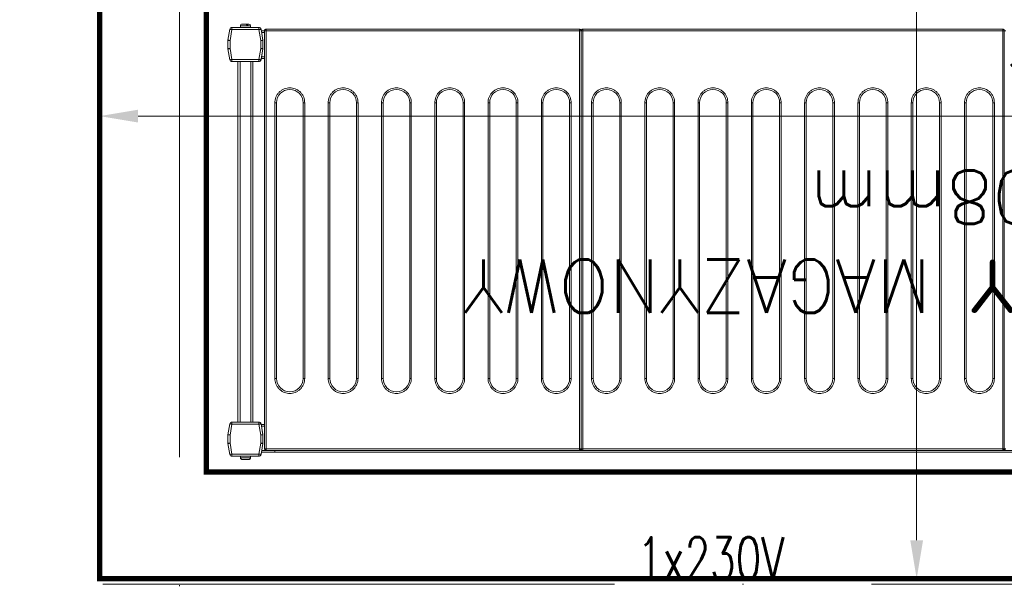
# Model space of a CAD drawing. Header units: millimetres. Extents: x -2074 to 12588, y -3630 to 101167.
# Tile 196 of 256: x 5195 to 5287, y -1644 to -1590. Entities that reach past the tile are written whole.
import ezdxf

# ---------------------------------------------------------------- set-up
doc = ezdxf.new("R2010")
doc.units = ezdxf.units.MM
doc.linetypes.add('ACAD_ISO10W100', pattern=[18, 12, -3, 0, -3])
doc.linetypes.add('DASHED', pattern=[19.05, 12.7, -6.35])
for name, color, linetype, lineweight in [('SelinAr_BUD_osie', 8, 'ACAD_ISO10W100', 18), ('SelinAr_BUD_ściany', 7, 'Continuous', 25), ('SelinAr_WYP_chłodnictwo', 8, 'Continuous', 18), ('SelinAr_WYP_instalacje elektryczne', 8, 'Continuous', 18), ('SelinAr_WYP_komory', 8, 'Continuous', 18), ('SelinAr_WYP_urządzenia gastro', 8, 'Continuous', 18)]:
    doc.layers.add(name, color=color, linetype=linetype, lineweight=lineweight)
doc.layers.add('SelinAr_WYP_urządzenia gastro indeksy', color=8, linetype='Continuous')
doc.styles.add('Arch-Dim', font='romans.shx', dxfattribs={"width": 0.75})
doc.styles.add('JACEK_07', font='SIMPLEX.SHX', dxfattribs={"width": 0.7})
doc.styles.add('RomanS', font='romans.shx')
doc.dimstyles.new('Standard 50', dxfattribs={"dimscale": 20, "dimtxt": 0.18, "dimasz": 0.18, "dimexe": 0.18, "dimexo": 0.0625, "dimgap": 0.09, "dimtad": 1, "dimdec": 1, "dimzin": 0, "dimdsep": 46, "dimtxsty": 'Arch-Dim', "dimcen": 0.09, "dimclrd": 2, "dimclre": 2, "dimclrt": 1, "dimadec": 0, "dimazin": 0, "dimtfac": 1, "dimtdec": 1, "dimtofl": 0, "dimtmove": 0, "dimatfit": 3, "dimfxl": 0, "dimtolj": 1, "dimtzin": 0, "dimarcsym": 0})

# ---------------------------------------------------------------- blocks, each defined once
blk = doc.blocks.new('*U382')
at = {"lineweight": 15}
for p, q in [((4.383, -0.675), (151.283, -0.675)), ((4.383, -0.825), (151.283, -0.825)), ((82.983, -0.879), (82.983, -0.835)), ((122.383, -0.835), (82.983, -0.835)), ((82.983, -0.985), (82.983, -0.879)), ((122.383, -0.835), (122.383, -0.879)), ((122.383, -0.879), (122.383, -0.985)), ((122.683, -0.879), (122.683, -0.835)), ((152.083, -0.835), (122.683, -0.835)), ((122.683, -0.985), (122.683, -0.879)), ((151.283, -0.825), (151.283, -0.675)), ((151.283, -0.675), (152.529, -0.675)), ((151.283, -0.835), (151.283, -0.825)), ((151.283, -0.825), (152.502, -0.825)), ((152.083, -0.835), (152.083, -0.879)), ((152.083, -0.879), (152.083, -0.985)), ((152.566, -0.465), (152.386, -1.483)), ((152.763, -0.5), (152.583, -1.517)), ((152.763, -0.3), (152.763, -0.5)), ((155.287, -0.3), (152.763, -0.3)), ((155.287, -0.5), (152.763, -0.5)), ((153.55, -0.15), (153.55, -0.3)), ((154.5, -0.15), (153.55, -0.15)), ((153.557, -0.12), (153.553, -0.12)), ((154.497, -0.12), (154.493, -0.12)), ((154.5, -0.3), (154.5, -0.15)), ((155.287, -0.5), (155.287, -0.3)), ((155.466, -1.517), (155.287, -0.5)), ((155.663, -1.483), (155.484, -0.465)), ((155.484, -0.465), (155.666, -1.5)), ((82.833, -0.985), (82.683, -0.985)), ((82.983, -0.985), (82.833, -0.985)), ((82.833, -0.985), (82.833, -40.185)), ((82.983, -0.985), (82.983, -40.185)), ((122.383, -0.985), (82.983, -0.985)), ((122.383, -40.185), (122.383, -0.985)), ((122.533, -0.985), (122.383, -0.985)), ((122.533, -40.185), (122.533, -0.985)), ((122.683, -0.985), (122.533, -0.985)), ((122.683, -0.985), (122.683, -40.185)), ((152.083, -0.985), (122.683, -0.985)), ((152.083, -40.185), (152.083, -0.985)), ((152.233, -0.985), (152.083, -0.985)), ((152.233, -40.185), (152.233, -0.985)), ((152.383, -1.5), (152.386, -1.483)), ((152.383, -1.517), (152.383, -1.5)), ((152.383, -1.517), (152.383, -2.3)), ((152.583, -1.517), (152.383, -1.517)), ((152.583, -1.517), (152.583, -2.283)), ((155.466, -2.283), (155.466, -1.517)), ((155.666, -1.517), (155.466, -1.517)), ((155.666, -1.5), (155.666, -2.3)), ((155.666, -2.3), (155.666, -1.517)), ((152.383, -2.375), (152.383, -2.3)), ((152.383, -2.3), (152.566, -3.335)), ((152.515, -3.125), (152.383, -2.375)), ((152.583, -2.283), (152.763, -3.3)), ((155.287, -3.3), (155.466, -2.283)), ((155.484, -3.335), (155.666, -2.3)), ((155.666, -2.3), (155.484, -3.335)), ((152.233, -3.125), (152.515, -3.125)), ((152.233, -3.275), (152.542, -3.275)), ((152.763, -3.3), (155.287, -3.3)), ((152.763, -3.3), (152.763, -3.5)), ((152.763, -3.5), (155.287, -3.5)), ((153.325, -37.291), (153.325, -3.5)), ((153.525, -37.291), (153.525, -3.5)), ((154.525, -37.291), (154.525, -3.5)), ((154.725, -37.291), (154.725, -3.5)), ((155.287, -3.5), (155.287, -3.3)), ((152.233, -37.575), (152.542, -37.575)), ((152.233, -37.725), (152.515, -37.725)), ((152.383, -38.475), (152.515, -37.725)), ((152.566, -37.457), (152.386, -38.474)), ((152.763, -37.491), (152.583, -38.509)), ((152.763, -37.291), (152.763, -37.491)), ((155.287, -37.291), (152.763, -37.291)), ((155.287, -37.491), (152.763, -37.491)), ((155.287, -37.491), (155.287, -37.291)), ((155.466, -38.509), (155.287, -37.491)), ((155.663, -38.474), (155.484, -37.457)), ((152.383, -38.5), (152.383, -38.475)), ((152.383, -38.499), (152.383, -38.5)), ((152.383, -38.5), (152.383, -38.509)), ((152.583, -38.509), (152.383, -38.509)), ((152.383, -38.509), (152.383, -39.291)), ((152.583, -38.509), (152.583, -39.274)), ((155.666, -38.509), (155.466, -38.509)), ((155.466, -39.274), (155.466, -38.509)), ((155.666, -38.5), (155.666, -38.498)), ((155.666, -39.3), (155.666, -38.5)), ((155.666, -39.291), (155.666, -38.509)), ((152.383, -39.291), (152.566, -40.326)), ((152.383, -39.291), (152.383, -39.3)), ((152.383, -39.3), (152.566, -40.335)), ((152.583, -39.274), (152.763, -40.291)), ((155.287, -40.291), (155.466, -39.274)), ((155.484, -40.326), (155.666, -39.291)), ((155.484, -40.335), (155.666, -39.3)), ((82.683, -40.185), (82.833, -40.185)), ((82.833, -40.185), (82.983, -40.185)), ((82.983, -40.185), (122.383, -40.185)), ((82.983, -40.185), (82.983, -40.332)), ((82.983, -40.332), (82.983, -40.335)), ((82.983, -40.335), (122.383, -40.335)), ((122.383, -40.185), (122.533, -40.185)), ((122.383, -40.332), (122.383, -40.185)), ((122.383, -40.335), (122.383, -40.332)), ((122.533, -40.185), (122.683, -40.185)), ((122.683, -40.185), (152.083, -40.185)), ((122.683, -40.185), (122.683, -40.332)), ((122.683, -40.332), (122.683, -40.335)), ((122.683, -40.335), (152.083, -40.335)), ((152.083, -40.185), (152.233, -40.185)), ((152.083, -40.332), (152.083, -40.185)), ((152.083, -40.335), (152.083, -40.332)), ((152.233, -40.025), (152.511, -40.025)), ((152.233, -40.175), (152.537, -40.175)), ((152.763, -40.291), (155.287, -40.291)), ((152.763, -40.291), (152.763, -40.491)), ((152.763, -40.491), (155.287, -40.491)), ((152.763, -40.5), (155.287, -40.5)), ((153.55, -40.5), (153.55, -40.65)), ((154.5, -40.65), (154.5, -40.5)), ((155.287, -40.491), (155.287, -40.291)), ((153.55, -40.65), (154.5, -40.65)), ((153.791, -40.68), (153.901, -40.68)), ((153.941, -40.8), (153.847, -40.8))]:
    blk.add_line(p, q, dxfattribs=at)
at = {"color": 253, "lineweight": 15}
for p, q in [((83.763, -33.435), (83.763, -7.585)), ((83.763, -7.585), (83.913, -7.585)), ((83.913, -33.435), (83.913, -7.585)), ((86.413, -7.585), (86.413, -33.435)), ((86.563, -7.585), (86.413, -7.585)), ((86.563, -7.585), (86.563, -33.435)), ((88.763, -33.435), (88.763, -7.585)), ((88.763, -7.585), (88.913, -7.585)), ((88.913, -33.435), (88.913, -7.585)), ((91.413, -7.585), (91.413, -33.435)), ((91.563, -7.585), (91.413, -7.585)), ((91.563, -7.585), (91.563, -33.435)), ((93.763, -33.435), (93.763, -7.585)), ((93.763, -7.585), (93.913, -7.585)), ((93.913, -33.435), (93.913, -7.585)), ((96.413, -7.585), (96.413, -33.435)), ((96.563, -7.585), (96.413, -7.585)), ((96.563, -7.585), (96.563, -33.435)), ((98.763, -33.435), (98.763, -7.585)), ((98.763, -7.585), (98.913, -7.585)), ((98.913, -33.435), (98.913, -7.585)), ((101.413, -7.585), (101.413, -33.435)), ((101.563, -7.585), (101.413, -7.585)), ((101.563, -7.585), (101.563, -33.435)), ((103.763, -33.435), (103.763, -7.585)), ((103.763, -7.585), (103.913, -7.585)), ((103.913, -33.435), (103.913, -7.585)), ((106.413, -7.585), (106.413, -33.435)), ((106.563, -7.585), (106.413, -7.585)), ((106.563, -7.585), (106.563, -33.435)), ((108.763, -33.435), (108.763, -7.585)), ((108.763, -7.585), (108.913, -7.585)), ((108.913, -33.435), (108.913, -7.585)), ((111.413, -7.585), (111.413, -33.435)), ((111.563, -7.585), (111.413, -7.585)), ((111.563, -7.585), (111.563, -33.435)), ((113.763, -33.435), (113.763, -7.585)), ((113.763, -7.585), (113.913, -7.585)), ((113.913, -33.435), (113.913, -7.585)), ((116.413, -7.585), (116.413, -33.435)), ((116.563, -7.585), (116.413, -7.585)), ((116.563, -7.585), (116.563, -33.435)), ((118.763, -33.435), (118.763, -7.585)), ((118.763, -7.585), (118.913, -7.585)), ((118.913, -33.435), (118.913, -7.585)), ((121.413, -7.585), (121.413, -33.435)), ((121.563, -7.585), (121.413, -7.585)), ((121.563, -7.585), (121.563, -33.435)), ((123.463, -33.435), (123.463, -7.585)), ((123.463, -7.585), (123.613, -7.585)), ((123.613, -33.435), (123.613, -7.585)), ((126.113, -7.585), (126.113, -33.435)), ((126.263, -7.585), (126.113, -7.585)), ((126.263, -7.585), (126.263, -33.435)), ((128.463, -33.435), (128.463, -7.585)), ((128.463, -7.585), (128.613, -7.585)), ((128.613, -33.435), (128.613, -7.585)), ((131.113, -7.585), (131.113, -33.435)), ((131.263, -7.585), (131.113, -7.585)), ((131.263, -7.585), (131.263, -33.435)), ((133.463, -33.435), (133.463, -7.585)), ((133.463, -7.585), (133.613, -7.585)), ((133.613, -33.435), (133.613, -7.585)), ((136.113, -7.585), (136.113, -33.435)), ((136.263, -7.585), (136.113, -7.585)), ((136.263, -7.585), (136.263, -33.435)), ((138.463, -33.435), (138.463, -7.585)), ((138.463, -7.585), (138.613, -7.585)), ((138.613, -33.435), (138.613, -7.585)), ((141.113, -7.585), (141.113, -33.435)), ((141.263, -7.585), (141.113, -7.585)), ((141.263, -7.585), (141.263, -33.435)), ((143.463, -33.435), (143.463, -7.585)), ((143.463, -7.585), (143.613, -7.585)), ((143.613, -33.435), (143.613, -7.585)), ((146.113, -7.585), (146.113, -33.435)), ((146.263, -7.585), (146.113, -7.585)), ((146.263, -7.585), (146.263, -33.435)), ((148.463, -33.435), (148.463, -7.585)), ((148.463, -7.585), (148.613, -7.585)), ((148.613, -33.435), (148.613, -7.585)), ((151.113, -7.585), (151.113, -33.435)), ((151.263, -7.585), (151.113, -7.585)), ((151.263, -7.585), (151.263, -33.435)), ((83.913, -33.435), (83.763, -33.435)), ((86.563, -33.435), (86.413, -33.435)), ((88.913, -33.435), (88.763, -33.435)), ((91.563, -33.435), (91.413, -33.435)), ((93.913, -33.435), (93.763, -33.435)), ((96.563, -33.435), (96.413, -33.435)), ((98.913, -33.435), (98.763, -33.435)), ((101.563, -33.435), (101.413, -33.435)), ((103.913, -33.435), (103.763, -33.435)), ((106.563, -33.435), (106.413, -33.435)), ((108.913, -33.435), (108.763, -33.435)), ((111.563, -33.435), (111.413, -33.435)), ((113.913, -33.435), (113.763, -33.435)), ((116.563, -33.435), (116.413, -33.435)), ((118.913, -33.435), (118.763, -33.435)), ((121.563, -33.435), (121.413, -33.435)), ((123.613, -33.435), (123.463, -33.435)), ((126.263, -33.435), (126.113, -33.435)), ((128.613, -33.435), (128.463, -33.435)), ((131.263, -33.435), (131.113, -33.435)), ((133.613, -33.435), (133.463, -33.435)), ((136.263, -33.435), (136.113, -33.435)), ((138.613, -33.435), (138.463, -33.435)), ((141.263, -33.435), (141.113, -33.435)), ((143.613, -33.435), (143.463, -33.435)), ((146.263, -33.435), (146.113, -33.435)), ((148.613, -33.435), (148.463, -33.435)), ((151.263, -33.435), (151.113, -33.435))]:
    blk.add_line(p, q, dxfattribs=at)
at = {"lineweight": 15, "flags": 128}
for points in [[(152.763, -0.5), (152.724, -0.493), (152.687, -0.487), (152.653, -0.481), (152.623, -0.475), (152.599, -0.471), (152.581, -0.468), (152.569, -0.466), (152.566, -0.465)], [(155.484, -0.465), (155.48, -0.466), (155.469, -0.468), (155.451, -0.471), (155.426, -0.475), (155.396, -0.481), (155.362, -0.487), (155.325, -0.493), (155.287, -0.5)], [(152.386, -1.483), (152.39, -1.483), (152.401, -1.485), (152.419, -1.489), (152.444, -1.493), (152.474, -1.498), (152.508, -1.504), (152.545, -1.511), (152.583, -1.517)], [(155.466, -1.517), (155.505, -1.511), (155.542, -1.504), (155.576, -1.498), (155.606, -1.493), (155.63, -1.489), (155.648, -1.485), (155.66, -1.483), (155.663, -1.483)], [(152.583, -2.283), (152.544, -2.286), (152.507, -2.289), (152.472, -2.292), (152.442, -2.295), (152.417, -2.297), (152.398, -2.299), (152.387, -2.3), (152.383, -2.3)], [(155.666, -2.3), (155.663, -2.3), (155.654, -2.299), (155.64, -2.298), (155.62, -2.296), (155.595, -2.294), (155.566, -2.291), (155.535, -2.288), (155.501, -2.286), (155.466, -2.283)], [(152.542, -3.275), (152.541, -3.272), (152.54, -3.264), (152.537, -3.25), (152.534, -3.231), (152.53, -3.208), (152.526, -3.182), (152.521, -3.154), (152.515, -3.125)], [(152.566, -3.335), (152.569, -3.334), (152.581, -3.332), (152.599, -3.329), (152.623, -3.325), (152.653, -3.319), (152.687, -3.313), (152.724, -3.307), (152.763, -3.3)], [(155.287, -3.3), (155.325, -3.307), (155.362, -3.313), (155.396, -3.319), (155.426, -3.325), (155.451, -3.329), (155.469, -3.332), (155.48, -3.334), (155.484, -3.335)], [(152.515, -37.725), (152.521, -37.696), (152.526, -37.668), (152.53, -37.642), (152.534, -37.619), (152.537, -37.6), (152.54, -37.586), (152.541, -37.578), (152.542, -37.575)], [(152.763, -37.491), (152.724, -37.484), (152.687, -37.478), (152.653, -37.472), (152.623, -37.467), (152.599, -37.462), (152.581, -37.459), (152.569, -37.457), (152.566, -37.457)], [(155.484, -37.457), (155.48, -37.457), (155.469, -37.459), (155.451, -37.462), (155.426, -37.467), (155.396, -37.472), (155.362, -37.478), (155.325, -37.484), (155.287, -37.491)], [(152.386, -38.474), (152.39, -38.475), (152.401, -38.477), (152.419, -38.48), (152.444, -38.484), (152.474, -38.489), (152.508, -38.495), (152.545, -38.502), (152.583, -38.509)], [(155.466, -38.509), (155.505, -38.502), (155.542, -38.495), (155.576, -38.489), (155.606, -38.484), (155.63, -38.48), (155.648, -38.477), (155.66, -38.475), (155.663, -38.474)], [(152.583, -39.274), (152.544, -39.277), (152.507, -39.28), (152.472, -39.283), (152.442, -39.286), (152.417, -39.288), (152.398, -39.29), (152.387, -39.291), (152.383, -39.291)], [(155.666, -39.291), (155.663, -39.291), (155.654, -39.29), (155.64, -39.289), (155.62, -39.287), (155.595, -39.285), (155.566, -39.283), (155.535, -39.28), (155.501, -39.277), (155.466, -39.274)], [(152.566, -40.326), (152.569, -40.325), (152.581, -40.323), (152.599, -40.32), (152.623, -40.316), (152.653, -40.311), (152.687, -40.305), (152.724, -40.298), (152.763, -40.291)], [(155.287, -40.291), (155.325, -40.298), (155.362, -40.305), (155.396, -40.311), (155.426, -40.316), (155.451, -40.32), (155.469, -40.323), (155.48, -40.325), (155.484, -40.326)]]:
    blk.add_lwpolyline(points, dxfattribs=at)
at = {"lineweight": 15}
for centre, radius, start, end in [((82.683, -0.985), 0.15, 0, 90), ((82.983, -0.985), 0.15, 90, 180), ((122.383, -0.985), 0.15, 0, 90), ((122.683, -0.985), 0.15, 90, 180), ((152.083, -0.985), 0.15, 0, 90), ((152.763, -0.5), 0.2, 90, 170), ((153.7, -0.15), 0.15, 168.46304, 180), ((154.35, -0.15), 0.15, 0, 11.53696), ((155.287, -0.5), 0.2, 10, 90), ((152.583, -1.517), 0.2, 170, 180), ((155.466, -1.517), 0.2, 0, 10), ((152.763, -3.3), 0.2, 190, 270), ((155.287, -3.3), 0.2, 270, 350), ((155.287, -3.3), 0.2, 270, 350), ((152.763, -37.491), 0.2, 90, 170), ((155.287, -37.491), 0.2, 10, 90), ((152.583, -38.509), 0.2, 170, 180), ((155.466, -38.509), 0.2, 0, 10), ((152.763, -40.291), 0.2, 190, 270), ((152.763, -40.3), 0.2, 190, 270), ((155.287, -40.291), 0.2, 270, 350), ((155.287, -40.3), 0.2, 270, 350), ((153.7, -40.65), 0.15, 180, 270), ((154.35, -40.65), 0.15, 270, 0)]:
    blk.add_arc(centre, radius, start, end, dxfattribs=at)
at = {"color": 253, "lineweight": 15}
for centre, start, end in [((85.163, -7.585), 0, 180), ((90.163, -7.585), 0, 180), ((95.163, -7.585), 0, 180), ((100.163, -7.585), 0, 180), ((105.163, -7.585), 0, 180), ((110.163, -7.585), 0, 180), ((115.163, -7.585), 0, 180), ((120.163, -7.585), 0, 180), ((124.863, -7.585), 0, 180), ((129.863, -7.585), 0, 180), ((134.863, -7.585), 0, 180), ((139.863, -7.585), 0, 180), ((144.863, -7.585), 0, 180), ((149.863, -7.585), 0, 180), ((85.163, -33.435), 180, 0), ((90.163, -33.435), 180, 0), ((95.163, -33.435), 180, 0), ((100.163, -33.435), 180, 0), ((105.163, -33.435), 180, 0), ((110.163, -33.435), 180, 0), ((115.163, -33.435), 180, 0), ((120.163, -33.435), 180, 0), ((124.863, -33.435), 180, 0), ((129.863, -33.435), 180, 0), ((134.863, -33.435), 180, 0), ((139.863, -33.435), 180, 0), ((144.863, -33.435), 180, 0), ((149.863, -33.435), 180, 0)]:
    blk.add_arc(centre, 1.25, start, end, dxfattribs=at)
at = {"lineweight": 15}
for points, knots in [([(153.705, 0), (153.688, -0.002), (153.654, -0.005), (153.608, -0.031), (153.572, -0.07), (153.562, -0.103), (153.557, -0.12)], [0, 0, 0, 0, 0.250223, 0.50055, 0.748156, 1, 1, 1, 1]), ([(154.344, 0), (154.334, 0), (154.313, 0), (154.236, 0), (154.136, 0), (154.025, 0), (153.913, 0), (153.813, 0), (153.737, 0), (153.716, 0), (153.705, 0)], [0, 0, 0, 0, 0.121175, 0.249996, 0.378825, 0.5, 0.621175, 0.750004, 0.878825, 1, 1, 1, 1]), ([(154.493, -0.12), (154.488, -0.104), (154.478, -0.072), (154.444, -0.033), (154.398, -0.006), (154.363, -0.002), (154.344, 0)], [0, 0, 0, 0, 0.243628, 0.487231, 0.731943, 1, 1, 1, 1]), ([(82.833, -40.183), (82.835, -40.202), (82.839, -40.24), (82.867, -40.28), (82.897, -40.305), (82.923, -40.32), (82.953, -40.329), (82.973, -40.331), (82.983, -40.332)], [0, 0, 0, 0, 0.2382669, 0.4854287, 0.6120441, 0.7399751, 0.869242, 1, 1, 1, 1]), ([(122.383, -40.332), (122.393, -40.331), (122.414, -40.329), (122.443, -40.32), (122.47, -40.305), (122.5, -40.28), (122.528, -40.24), (122.531, -40.202), (122.533, -40.183)], [0, 0, 0, 0, 0.130781, 0.260045, 0.387974, 0.514588, 0.761732, 1, 1, 1, 1]), ([(122.533, -40.183), (122.535, -40.202), (122.539, -40.24), (122.566, -40.28), (122.597, -40.305), (122.623, -40.32), (122.653, -40.329), (122.673, -40.331), (122.683, -40.332)], [0, 0, 0, 0, 0.238268, 0.485414, 0.612028, 0.740001, 0.869219, 1, 1, 1, 1]), ([(152.083, -40.332), (152.093, -40.331), (152.114, -40.329), (152.143, -40.32), (152.17, -40.305), (152.2, -40.28), (152.228, -40.24), (152.231, -40.202), (152.233, -40.183)], [0, 0, 0, 0, 0.130781, 0.259999, 0.387972, 0.514586, 0.761732, 1, 1, 1, 1]), ([(153.745, -40.8), (153.752, -40.8), (153.774, -40.8), (153.817, -40.8), (153.847, -40.8)], [0, 0, 0, 0, 0.31193, 1, 1, 1, 1]), ([(153.847, -40.8), (153.841, -40.798), (153.828, -40.795), (153.81, -40.769), (153.797, -40.73), (153.793, -40.697), (153.791, -40.68)], [0, 0, 0, 0, 0.250219, 0.500536, 0.748167, 1, 1, 1, 1]), ([(153.901, -40.68), (153.903, -40.696), (153.907, -40.728), (153.92, -40.767), (153.938, -40.794), (153.951, -40.798), (153.958, -40.8)], [0, 0, 0, 0, 0.243636, 0.487267, 0.731983, 1, 1, 1, 1]), ([(153.958, -40.8), (153.995, -40.8), (154.07, -40.8), (154.18, -40.8), (154.272, -40.8), (154.329, -40.8), (154.354, -40.8), (154.348, -40.8), (154.347, -40.8)], [0, 0, 0, 0, 0.188956, 0.389822, 0.590683, 0.779625, 0.968579, 1, 1, 1, 1])]:
    blk.add_open_spline(points, degree=3, knots=knots, dxfattribs=at)
at = {"color": 253, "lineweight": 15}
for points, knots in [([(83.763, -7.585), (83.768, -7.5), (83.777, -7.324), (83.855, -7.063), (83.984, -6.812), (84.166, -6.588), (84.39, -6.406), (84.641, -6.276), (84.902, -6.201), (85.163, -6.177), (85.424, -6.201), (85.685, -6.276), (85.936, -6.406), (86.16, -6.588), (86.342, -6.812), (86.471, -7.063), (86.549, -7.324), (86.559, -7.5), (86.563, -7.585)], [0, 0, 0, 0, 0.058258, 0.120006, 0.18432, 0.25, 0.31568, 0.379994, 0.441742, 0.5, 0.558258, 0.620006, 0.684321, 0.75, 0.81568, 0.879994, 0.941742, 1, 1, 1, 1]), ([(88.763, -7.585), (88.768, -7.5), (88.777, -7.324), (88.855, -7.063), (88.984, -6.812), (89.166, -6.588), (89.39, -6.406), (89.641, -6.276), (89.902, -6.201), (90.163, -6.177), (90.424, -6.201), (90.685, -6.276), (90.936, -6.406), (91.16, -6.588), (91.342, -6.812), (91.471, -7.063), (91.549, -7.324), (91.559, -7.5), (91.563, -7.585)], [0, 0, 0, 0, 0.058258, 0.120006, 0.18432, 0.250001, 0.315679, 0.379994, 0.441742, 0.500001, 0.558258, 0.620006, 0.684321, 0.749999, 0.81568, 0.879994, 0.941742, 1, 1, 1, 1]), ([(93.763, -7.585), (93.768, -7.5), (93.777, -7.324), (93.855, -7.063), (93.984, -6.812), (94.166, -6.588), (94.39, -6.406), (94.641, -6.276), (94.902, -6.201), (95.163, -6.177), (95.424, -6.201), (95.685, -6.276), (95.936, -6.406), (96.16, -6.588), (96.342, -6.812), (96.471, -7.063), (96.549, -7.324), (96.559, -7.5), (96.563, -7.585)], [0, 0, 0, 0, 0.058258, 0.120006, 0.18432, 0.25, 0.315679, 0.379994, 0.441742, 0.5, 0.558258, 0.620006, 0.68432, 0.75, 0.81568, 0.879994, 0.941742, 1, 1, 1, 1]), ([(98.763, -7.585), (98.768, -7.5), (98.777, -7.324), (98.855, -7.063), (98.984, -6.812), (99.166, -6.588), (99.39, -6.406), (99.641, -6.276), (99.902, -6.201), (100.163, -6.177), (100.424, -6.201), (100.685, -6.276), (100.936, -6.406), (101.16, -6.588), (101.342, -6.812), (101.471, -7.063), (101.549, -7.324), (101.559, -7.5), (101.563, -7.585)], [0, 0, 0, 0, 0.058258, 0.120006, 0.184321, 0.25, 0.31568, 0.379995, 0.441741, 0.5, 0.558258, 0.620006, 0.68432, 0.75, 0.815679, 0.879994, 0.941742, 1, 1, 1, 1]), ([(103.763, -7.585), (103.768, -7.5), (103.777, -7.324), (103.855, -7.063), (103.984, -6.812), (104.166, -6.588), (104.39, -6.406), (104.641, -6.276), (104.902, -6.201), (105.163, -6.177), (105.424, -6.201), (105.685, -6.276), (105.936, -6.406), (106.16, -6.588), (106.342, -6.812), (106.471, -7.063), (106.549, -7.324), (106.559, -7.5), (106.563, -7.585)], [0, 0, 0, 0, 0.058258, 0.120006, 0.184321, 0.25, 0.31568, 0.379994, 0.441742, 0.5, 0.558259, 0.620005, 0.68432, 0.75, 0.815679, 0.879994, 0.941742, 1, 1, 1, 1]), ([(108.763, -7.585), (108.768, -7.5), (108.777, -7.324), (108.855, -7.063), (108.984, -6.812), (109.166, -6.588), (109.39, -6.406), (109.641, -6.276), (109.902, -6.201), (110.163, -6.177), (110.424, -6.201), (110.685, -6.276), (110.936, -6.406), (111.16, -6.588), (111.342, -6.812), (111.471, -7.063), (111.549, -7.324), (111.559, -7.5), (111.563, -7.585)], [0, 0, 0, 0, 0.058258, 0.120006, 0.18432, 0.25, 0.31568, 0.379994, 0.441742, 0.5, 0.558258, 0.620006, 0.684321, 0.75, 0.81568, 0.879994, 0.941742, 1, 1, 1, 1]), ([(113.763, -7.585), (113.768, -7.5), (113.777, -7.324), (113.855, -7.063), (113.984, -6.812), (114.166, -6.588), (114.39, -6.406), (114.641, -6.276), (114.902, -6.201), (115.163, -6.177), (115.424, -6.201), (115.685, -6.276), (115.936, -6.406), (116.16, -6.588), (116.342, -6.812), (116.471, -7.063), (116.549, -7.324), (116.559, -7.5), (116.563, -7.585)], [0, 0, 0, 0, 0.058258, 0.120006, 0.184321, 0.25, 0.315679, 0.379995, 0.441742, 0.5, 0.558259, 0.620005, 0.684319, 0.75, 0.815679, 0.879994, 0.941742, 1, 1, 1, 1]), ([(118.763, -7.585), (118.768, -7.5), (118.777, -7.324), (118.855, -7.063), (118.984, -6.812), (119.166, -6.588), (119.39, -6.406), (119.641, -6.276), (119.902, -6.201), (120.163, -6.177), (120.424, -6.201), (120.685, -6.276), (120.936, -6.406), (121.16, -6.588), (121.342, -6.812), (121.471, -7.063), (121.549, -7.324), (121.559, -7.5), (121.563, -7.585)], [0, 0, 0, 0, 0.058258, 0.120006, 0.184321, 0.25, 0.315681, 0.379995, 0.441741, 0.5, 0.558258, 0.620005, 0.684321, 0.75, 0.815679, 0.879994, 0.941742, 1, 1, 1, 1]), ([(123.463, -7.585), (123.468, -7.5), (123.477, -7.324), (123.555, -7.063), (123.684, -6.812), (123.866, -6.588), (124.09, -6.406), (124.341, -6.276), (124.602, -6.201), (124.863, -6.177), (125.124, -6.201), (125.385, -6.276), (125.636, -6.406), (125.86, -6.588), (126.042, -6.812), (126.171, -7.063), (126.249, -7.324), (126.259, -7.5), (126.263, -7.585)], [0, 0, 0, 0, 0.058258, 0.120006, 0.184321, 0.25, 0.315679, 0.379993, 0.441742, 0.5, 0.558259, 0.620005, 0.684319, 0.75, 0.81568, 0.879994, 0.941742, 1, 1, 1, 1]), ([(128.463, -7.585), (128.468, -7.5), (128.477, -7.324), (128.555, -7.063), (128.684, -6.812), (128.866, -6.588), (129.09, -6.406), (129.341, -6.276), (129.602, -6.201), (129.863, -6.177), (130.124, -6.201), (130.385, -6.276), (130.636, -6.406), (130.86, -6.588), (131.042, -6.812), (131.171, -7.063), (131.249, -7.324), (131.259, -7.5), (131.263, -7.585)], [0, 0, 0, 0, 0.058258, 0.120006, 0.184321, 0.25, 0.315681, 0.379995, 0.441741, 0.5, 0.558258, 0.620005, 0.684321, 0.75, 0.815679, 0.879994, 0.941742, 1, 1, 1, 1]), ([(133.463, -7.585), (133.468, -7.5), (133.477, -7.324), (133.555, -7.063), (133.684, -6.812), (133.866, -6.588), (134.09, -6.406), (134.341, -6.276), (134.602, -6.201), (134.863, -6.177), (135.124, -6.201), (135.385, -6.276), (135.636, -6.406), (135.86, -6.588), (136.042, -6.812), (136.171, -7.063), (136.249, -7.324), (136.259, -7.5), (136.263, -7.585)], [0, 0, 0, 0, 0.058258, 0.120006, 0.18432, 0.250001, 0.315679, 0.379993, 0.441743, 0.500001, 0.558257, 0.620006, 0.68432, 0.750001, 0.81568, 0.879994, 0.941742, 1, 1, 1, 1]), ([(138.463, -7.585), (138.468, -7.5), (138.477, -7.324), (138.555, -7.063), (138.684, -6.812), (138.866, -6.588), (139.09, -6.406), (139.341, -6.276), (139.602, -6.201), (139.863, -6.177), (140.124, -6.201), (140.385, -6.276), (140.636, -6.406), (140.86, -6.588), (141.042, -6.812), (141.171, -7.063), (141.249, -7.324), (141.259, -7.5), (141.263, -7.585)], [0, 0, 0, 0, 0.058258, 0.120006, 0.184321, 0.25, 0.315679, 0.379995, 0.441742, 0.5, 0.558259, 0.620005, 0.684322, 0.75, 0.81568, 0.879994, 0.941742, 1, 1, 1, 1]), ([(143.463, -7.585), (143.468, -7.5), (143.477, -7.324), (143.555, -7.063), (143.684, -6.812), (143.866, -6.588), (144.09, -6.406), (144.341, -6.276), (144.602, -6.201), (144.863, -6.177), (145.124, -6.201), (145.385, -6.276), (145.636, -6.406), (145.86, -6.588), (146.042, -6.812), (146.171, -7.063), (146.249, -7.324), (146.259, -7.5), (146.263, -7.585)], [0, 0, 0, 0, 0.058258, 0.120006, 0.18432, 0.249999, 0.31568, 0.379994, 0.441741, 0.499999, 0.558258, 0.620007, 0.684321, 0.749999, 0.815681, 0.879994, 0.941742, 1, 1, 1, 1]), ([(148.463, -7.585), (148.468, -7.5), (148.477, -7.324), (148.555, -7.063), (148.684, -6.812), (148.866, -6.588), (149.09, -6.406), (149.341, -6.276), (149.602, -6.201), (149.863, -6.177), (150.124, -6.201), (150.385, -6.276), (150.636, -6.406), (150.86, -6.588), (151.042, -6.812), (151.171, -7.063), (151.249, -7.324), (151.259, -7.5), (151.263, -7.585)], [0, 0, 0, 0, 0.058258, 0.120006, 0.184321, 0.25, 0.315679, 0.379993, 0.441742, 0.5, 0.558259, 0.620005, 0.684319, 0.75, 0.81568, 0.879994, 0.941742, 1, 1, 1, 1]), ([(86.563, -33.435), (86.559, -33.52), (86.549, -33.696), (86.471, -33.957), (86.342, -34.208), (86.16, -34.432), (85.936, -34.614), (85.685, -34.744), (85.424, -34.819), (85.163, -34.843), (84.902, -34.819), (84.641, -34.744), (84.39, -34.614), (84.166, -34.432), (83.984, -34.208), (83.855, -33.957), (83.777, -33.696), (83.768, -33.52), (83.763, -33.435)], [0, 0, 0, 0, 0.058258, 0.120006, 0.18432, 0.25, 0.315679, 0.379994, 0.441742, 0.5, 0.558258, 0.620006, 0.68432, 0.75, 0.81568, 0.879994, 0.941742, 1, 1, 1, 1]), ([(91.563, -33.435), (91.559, -33.52), (91.549, -33.696), (91.471, -33.957), (91.342, -34.208), (91.16, -34.432), (90.936, -34.614), (90.685, -34.744), (90.424, -34.819), (90.163, -34.843), (89.902, -34.819), (89.641, -34.744), (89.39, -34.614), (89.166, -34.432), (88.984, -34.208), (88.855, -33.957), (88.777, -33.696), (88.768, -33.52), (88.763, -33.435)], [0, 0, 0, 0, 0.0582581, 0.1200056, 0.1843203, 0.2500004, 0.3156792, 0.3799943, 0.4417422, 0.4999993, 0.5582578, 0.6200057, 0.6843208, 0.7499996, 0.8156797, 0.8799944, 0.9417419, 1, 1, 1, 1]), ([(96.563, -33.435), (96.559, -33.52), (96.549, -33.696), (96.471, -33.957), (96.342, -34.208), (96.16, -34.432), (95.936, -34.614), (95.685, -34.744), (95.424, -34.819), (95.163, -34.843), (94.902, -34.819), (94.641, -34.744), (94.39, -34.614), (94.166, -34.432), (93.984, -34.208), (93.855, -33.957), (93.777, -33.696), (93.768, -33.52), (93.763, -33.435)], [0, 0, 0, 0, 0.058258, 0.120006, 0.18432, 0.25, 0.31568, 0.379994, 0.441742, 0.5, 0.558258, 0.620006, 0.684321, 0.75, 0.81568, 0.879994, 0.941742, 1, 1, 1, 1]), ([(101.563, -33.435), (101.559, -33.52), (101.549, -33.696), (101.471, -33.957), (101.342, -34.208), (101.16, -34.432), (100.936, -34.614), (100.685, -34.744), (100.424, -34.819), (100.163, -34.843), (99.902, -34.819), (99.641, -34.744), (99.39, -34.614), (99.166, -34.432), (98.984, -34.208), (98.855, -33.957), (98.777, -33.696), (98.768, -33.52), (98.763, -33.435)], [0, 0, 0, 0, 0.058258, 0.120005, 0.184321, 0.25, 0.31568, 0.379994, 0.441742, 0.5, 0.558259, 0.620005, 0.68432, 0.75, 0.815679, 0.879995, 0.941742, 1, 1, 1, 1]), ([(106.563, -33.435), (106.559, -33.52), (106.549, -33.696), (106.471, -33.957), (106.342, -34.208), (106.16, -34.432), (105.936, -34.614), (105.685, -34.744), (105.424, -34.819), (105.163, -34.843), (104.902, -34.819), (104.641, -34.744), (104.39, -34.614), (104.166, -34.432), (103.984, -34.208), (103.855, -33.957), (103.777, -33.696), (103.768, -33.52), (103.763, -33.435)], [0, 0, 0, 0, 0.058258, 0.120005, 0.184321, 0.25, 0.31568, 0.379995, 0.441741, 0.5, 0.558258, 0.620006, 0.68432, 0.75, 0.815679, 0.879995, 0.941742, 1, 1, 1, 1]), ([(111.563, -33.435), (111.559, -33.52), (111.549, -33.696), (111.471, -33.957), (111.342, -34.208), (111.16, -34.432), (110.936, -34.614), (110.685, -34.744), (110.424, -34.819), (110.163, -34.843), (109.902, -34.819), (109.641, -34.744), (109.39, -34.614), (109.166, -34.432), (108.984, -34.208), (108.855, -33.957), (108.777, -33.696), (108.768, -33.52), (108.763, -33.435)], [0, 0, 0, 0, 0.058258, 0.120006, 0.18432, 0.25, 0.315679, 0.379994, 0.441742, 0.5, 0.558258, 0.620006, 0.68432, 0.75, 0.81568, 0.879994, 0.941742, 1, 1, 1, 1]), ([(116.563, -33.435), (116.559, -33.52), (116.549, -33.696), (116.471, -33.957), (116.342, -34.208), (116.16, -34.432), (115.936, -34.614), (115.685, -34.744), (115.424, -34.819), (115.163, -34.843), (114.902, -34.819), (114.641, -34.744), (114.39, -34.614), (114.166, -34.432), (113.984, -34.208), (113.855, -33.957), (113.777, -33.696), (113.768, -33.52), (113.763, -33.435)], [0, 0, 0, 0, 0.058258, 0.120005, 0.184321, 0.25, 0.315681, 0.379995, 0.441741, 0.5, 0.558258, 0.620005, 0.684321, 0.75, 0.815679, 0.879994, 0.941742, 1, 1, 1, 1]), ([(121.563, -33.435), (121.559, -33.52), (121.549, -33.696), (121.471, -33.957), (121.342, -34.208), (121.16, -34.432), (120.936, -34.614), (120.685, -34.744), (120.424, -34.819), (120.163, -34.843), (119.902, -34.819), (119.641, -34.744), (119.39, -34.614), (119.166, -34.432), (118.984, -34.208), (118.855, -33.957), (118.777, -33.696), (118.768, -33.52), (118.763, -33.435)], [0, 0, 0, 0, 0.058258, 0.120006, 0.184321, 0.25, 0.315679, 0.379995, 0.441742, 0.5, 0.558259, 0.620005, 0.684319, 0.75, 0.815679, 0.879995, 0.941742, 1, 1, 1, 1]), ([(126.263, -33.435), (126.259, -33.52), (126.249, -33.696), (126.171, -33.957), (126.042, -34.208), (125.86, -34.432), (125.636, -34.614), (125.385, -34.744), (125.124, -34.819), (124.863, -34.843), (124.602, -34.819), (124.341, -34.744), (124.09, -34.614), (123.866, -34.432), (123.684, -34.208), (123.555, -33.957), (123.477, -33.696), (123.468, -33.52), (123.463, -33.435)], [0, 0, 0, 0, 0.058258, 0.120005, 0.184321, 0.25, 0.315681, 0.379995, 0.441741, 0.5, 0.558258, 0.620007, 0.684321, 0.75, 0.815679, 0.879994, 0.941742, 1, 1, 1, 1]), ([(131.263, -33.435), (131.259, -33.52), (131.249, -33.696), (131.171, -33.957), (131.042, -34.208), (130.86, -34.432), (130.636, -34.614), (130.385, -34.744), (130.124, -34.819), (129.863, -34.843), (129.602, -34.819), (129.341, -34.744), (129.09, -34.614), (128.866, -34.432), (128.684, -34.208), (128.555, -33.957), (128.477, -33.696), (128.468, -33.52), (128.463, -33.435)], [0, 0, 0, 0, 0.058258, 0.120006, 0.184321, 0.25, 0.315679, 0.379995, 0.441742, 0.5, 0.558259, 0.620005, 0.684319, 0.75, 0.815679, 0.879995, 0.941742, 1, 1, 1, 1]), ([(136.263, -33.435), (136.259, -33.52), (136.249, -33.696), (136.171, -33.957), (136.042, -34.208), (135.86, -34.432), (135.636, -34.614), (135.385, -34.744), (135.124, -34.819), (134.863, -34.843), (134.602, -34.819), (134.341, -34.744), (134.09, -34.614), (133.866, -34.432), (133.684, -34.208), (133.555, -33.957), (133.477, -33.696), (133.468, -33.52), (133.463, -33.435)], [0, 0, 0, 0, 0.058258, 0.120006, 0.18432, 0.249999, 0.31568, 0.379994, 0.441743, 0.499999, 0.558257, 0.620007, 0.68432, 0.749999, 0.81568, 0.879994, 0.941742, 1, 1, 1, 1]), ([(141.263, -33.435), (141.259, -33.52), (141.249, -33.696), (141.171, -33.957), (141.042, -34.208), (140.86, -34.432), (140.636, -34.614), (140.385, -34.744), (140.124, -34.819), (139.863, -34.843), (139.602, -34.819), (139.341, -34.744), (139.09, -34.614), (138.866, -34.432), (138.684, -34.208), (138.555, -33.957), (138.477, -33.696), (138.468, -33.52), (138.463, -33.435)], [0, 0, 0, 0, 0.058258, 0.120005, 0.184321, 0.25, 0.315679, 0.379995, 0.441741, 0.5, 0.558258, 0.620005, 0.684321, 0.75, 0.815679, 0.879994, 0.941742, 1, 1, 1, 1]), ([(146.263, -33.435), (146.259, -33.52), (146.249, -33.696), (146.171, -33.957), (146.042, -34.208), (145.86, -34.432), (145.636, -34.614), (145.385, -34.744), (145.124, -34.819), (144.863, -34.843), (144.602, -34.819), (144.341, -34.744), (144.09, -34.614), (143.866, -34.432), (143.684, -34.208), (143.555, -33.957), (143.477, -33.696), (143.468, -33.52), (143.463, -33.435)], [0, 0, 0, 0, 0.058258, 0.120006, 0.18432, 0.250001, 0.315679, 0.379993, 0.441742, 0.500001, 0.558259, 0.620006, 0.68432, 0.750001, 0.81568, 0.879994, 0.941742, 1, 1, 1, 1]), ([(151.263, -33.435), (151.259, -33.52), (151.249, -33.696), (151.171, -33.957), (151.042, -34.208), (150.86, -34.432), (150.636, -34.614), (150.385, -34.744), (150.124, -34.819), (149.863, -34.843), (149.602, -34.819), (149.341, -34.744), (149.09, -34.614), (148.866, -34.432), (148.684, -34.208), (148.555, -33.957), (148.477, -33.696), (148.468, -33.52), (148.463, -33.435)], [0, 0, 0, 0, 0.058258, 0.120005, 0.184321, 0.25, 0.315681, 0.379995, 0.441741, 0.5, 0.558258, 0.620007, 0.684321, 0.75, 0.815679, 0.879994, 0.941742, 1, 1, 1, 1])]:
    blk.add_open_spline(points, degree=3, knots=knots, dxfattribs=at)
at = {"insert": (77.85, -20.4), "char_height": 5, "width": 155.7, "attachment_point": 5, "style": 'RomanS'}
blk.add_mtext('REGAŁ CHŁODNICZY MAGAZYNOWY\\P1557x408mm', dxfattribs=at)
blk = doc.blocks.new('*D429')
at = {"color": 2, "lineweight": -2}
for p, q in [((41.25, 260), (80.249, 260)), ((76.649, 256.4), (76.649, 3.6)), ((41.25, 0), (80.249, 0))]:
    blk.add_line(p, q, dxfattribs=at)
at = {"color": 2}
for points in [[(76.049, 256.4), (77.249, 256.4), (76.649, 260)], [(76.049, 3.6), (77.249, 3.6), (76.649, 0)]]:
    blk.add_solid(points, dxfattribs=at)
at = {"layer": 'Defpoints', "color": 0}
for p in [(40, 260), (40, 0), (76.649, 0)]:
    blk.add_point(p, dxfattribs=at)
at = {"color": 1, "insert": (73.049, 130), "char_height": 3.6, "attachment_point": 5, "rotation": 90, "style": 'Arch-Dim'}
blk.add_mtext('\\A1;260.0', dxfattribs=at)
blk = doc.blocks.new('*D220')
at = {"color": 2, "lineweight": -2}
for p, q in [((0, 1.25), (0, 46.971)), ((180, 1.25), (180, 46.971)), ((176.4, 43.371), (3.6, 43.371))]:
    blk.add_line(p, q, dxfattribs=at)
at = {"color": 2}
for points in [[(3.6, 43.971), (3.6, 42.771), (0, 43.371)], [(176.4, 43.971), (176.4, 42.771), (180, 43.371)]]:
    blk.add_solid(points, dxfattribs=at)
at = {"layer": 'Defpoints', "color": 0}
for p in [(0, 43.371), (0, 0), (180, 0)]:
    blk.add_point(p, dxfattribs=at)
at = {"color": 1, "insert": (90, 46.971), "char_height": 3.6, "attachment_point": 5, "style": 'Arch-Dim'}
blk.add_mtext('\\A1;180.0', dxfattribs=at)
blk = doc.blocks.new('*U388')
at = {"ltscale": 4}
blk.add_line((0, 50), (0, -1730), dxfattribs=at)
blk = doc.blocks.new('*U336')
at = {"layer": 'SelinAr_WYP_instalacje elektryczne', "insert": (21.835, 11.053), "char_height": 4, "width": 21.16548, "attachment_point": 5, "style": 'JACEK_07'}
blk.add_mtext('1x230V\\PH=10cm', dxfattribs=at)
blk = doc.blocks.new('gn-230')
at = {"layer": 'SelinAr_WYP_instalacje elektryczne'}
for p, q in [((-15.65, -3.75), (-8.15, 3.75)), ((-4, 0), (-19.8, 0))]:
    blk.add_line(p, q, dxfattribs=at)
at = {"layer": 'SelinAr_WYP_instalacje elektryczne', "lineweight": 30}
blk.add_lwpolyline([(-4, -4), (0, -4), (0, 4), (-4, 4)], close=True, dxfattribs=at)
at = {"layer": 'SelinAr_WYP_instalacje elektryczne'}
blk.add_arc((-29.8, 0), 10, 270, 90, dxfattribs=at)
blk = doc.blocks.new('ZUMEX01 Wyciskarka do cytrusów')
at = {"linetype": 'DASHED', "ltscale": 0.2}
blk.add_line((-23.5, -43.393), (23.5, -43.393), dxfattribs=at)
for points in [[(18.5, 0), (-18.5, 0, 0.414214), (-23.5, -5), (-23.5, -50.072, 0.301275), (-21.669, -52.835, 0.091963), (-11.844, -55), (11.844, -55, 0.090984), (21.665, -52.833, 0.301719), (23.5, -50.068), (23.5, -5, 0.414214), (18.5, 0)], [(-15.5, -46.045), (15.5, -46.045, 0.414214), (20.5, -41.045), (20.5, -6, 0.414214), (15.5, -1), (-15.5, -1, 0.414214), (-20.5, -6), (-20.5, -41.045, 0.414214)], [(-15.5, -45.545), (15.5, -45.545, 0.414214), (20, -41.045), (20, -6, 0.414214), (15.5, -1.5), (-15.5, -1.5, 0.414214), (-20, -6), (-20, -41.045, 0.414214)]]:
    blk.add_lwpolyline(points, format="xyb", close=True)
for points in [[(-23.5, -50.072), (-24.457, -50.072), (-24.457, -46.969), (-23.5, -46.969)], [(23.5, -48.441), (24.242, -48.441), (24.242, -46.969), (23.5, -46.969)]]:
    blk.add_lwpolyline(points, close=True)
blk.add_lwpolyline([(-11.844, -55, 0.414214), (-9.844, -53), (-9.844, -51, -0.414214), (-6.844, -48), (6.844, -48, -0.414214), (9.844, -51), (9.844, -53, 0.414214), (11.844, -55, 1)], format="xyb", dxfattribs=at)
at = {"layer": 'SelinAr_WYP_instalacje elektryczne'}
blk.add_lwpolyline([(10, 5), (16.252, 15.829), (37.418, 15.829)], dxfattribs=at)
at = {"layer": 'SelinAr_WYP_instalacje elektryczne', "xscale": 0.5, "yscale": 0.5, "zscale": 0.5, "rotation": 89.99999999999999}
blk.add_blockref('gn-230', (10, 5), dxfattribs=at)
at = {"color": 242, "insert": (0, -22.429), "char_height": 6, "width": 47, "attachment_point": 5, "style": 'JACEK_07'}
blk.add_mtext('Wyciskarka\\Pdo\\Pcytrusów', dxfattribs=at)
at = {"layer": 'SelinAr_WYP_instalacje elektryczne', "insert": (16.252, 20.829), "char_height": 4, "width": 32.45381, "attachment_point": 1, "style": 'JACEK_07'}
blk.add_mtext('{\\W1;1x230V}', dxfattribs=at)
at = {"layer": 'SelinAr_WYP_urządzenia gastro indeksy', "color": 242, "insert": (-9.15, -38.5), "char_height": 6, "width": 18.3, "attachment_point": 1, "style": 'JACEK_07'}
blk.add_mtext('{\\fArial|b0|i0|c238|p34;ZUMEX01}', dxfattribs=at)
blk = doc.blocks.new('*U395')
at = {"ltscale": 4}
blk.add_line((-50, 0), (1405.402, 0), dxfattribs=at)
blk = doc.blocks.new('*U428')
at = {"const_width": 0.5}
blk.add_lwpolyline([(125, 250), (125, 260), (180, 260), (180, 0), (0, 0), (0, 260), (55, 260), (55, 250), (10, 250), (10, 10), (170, 10), (170, 250)], close=True, dxfattribs=at)
dim = blk.add_linear_dim(base=(76.649, 0), p1=(40, 260), p2=(40, 0), angle=90, dimstyle='Standard 50', override={"dimfxl": 50, "dimfxlon": 1})
dim.commit()
dim.dimension.update_dxf_attribs({"geometry": '*D429', "text_midpoint": (73.049, 130)})
dim = blk.add_linear_dim(base=(0, 43.371), p1=(180, 0), p2=(0, 0), dimstyle='Standard 50', override={"dimfxl": 50, "dimfxlon": 1})
dim.commit()
dim.dimension.update_dxf_attribs({"geometry": '*D220', "text_midpoint": (90, 46.971)})
blk = doc.blocks.new('ewerwerwerwe')
at = {"layer": 'SelinAr_BUD_ściany'}
blk.add_lwpolyline([(2868.357, 1344.741), (2103.157, 1344.741), (2103.157, 1357.241), (2192.157, 1357.241), (2192.157, 1447.241), (2112.157, 1447.241), (2112.157, 1457.241), (2192.157, 1457.241), (2192.157, 1617.241), (2202.157, 1617.241), (2202.157, 1357.241), (2557.157, 1357.241), (2557.157, 1565.241), (2567.157, 1565.241)], dxfattribs=at)
at = {"layer": 'SelinAr_BUD_osie'}
for name, p in [('*U388', (2209.657, 2159.741)), ('*U395', (1891.955, 1356.741))]:
    blk.add_blockref(name, p, dxfattribs=at)
at = {"layer": 'SelinAr_WYP_chłodnictwo'}
blk.add_blockref('*U336', (2237.657, 1344.741), dxfattribs=at)
at = {"layer": 'SelinAr_WYP_komory'}
blk.add_blockref('*U428', (2202.157, 1357.241), dxfattribs=at)
at = {"layer": 'SelinAr_WYP_komory', "linetype": 'Continuous', "lineweight": 25, "rotation": 180}
blk.add_blockref('*U382', (2369.861, 1368.43), dxfattribs=at)
at = {"layer": 'SelinAr_WYP_urządzenia gastro'}
blk.add_blockref('ZUMEX01 Wyciskarka do cytrusów', (2295.303, 1338.75), dxfattribs=at)

msp = doc.modelspace()

# ---------------------------------------------------------------- block references
msp.add_blockref('ewerwerwerwe', (3000, -3000))

doc.saveas('drawing.dxf')
